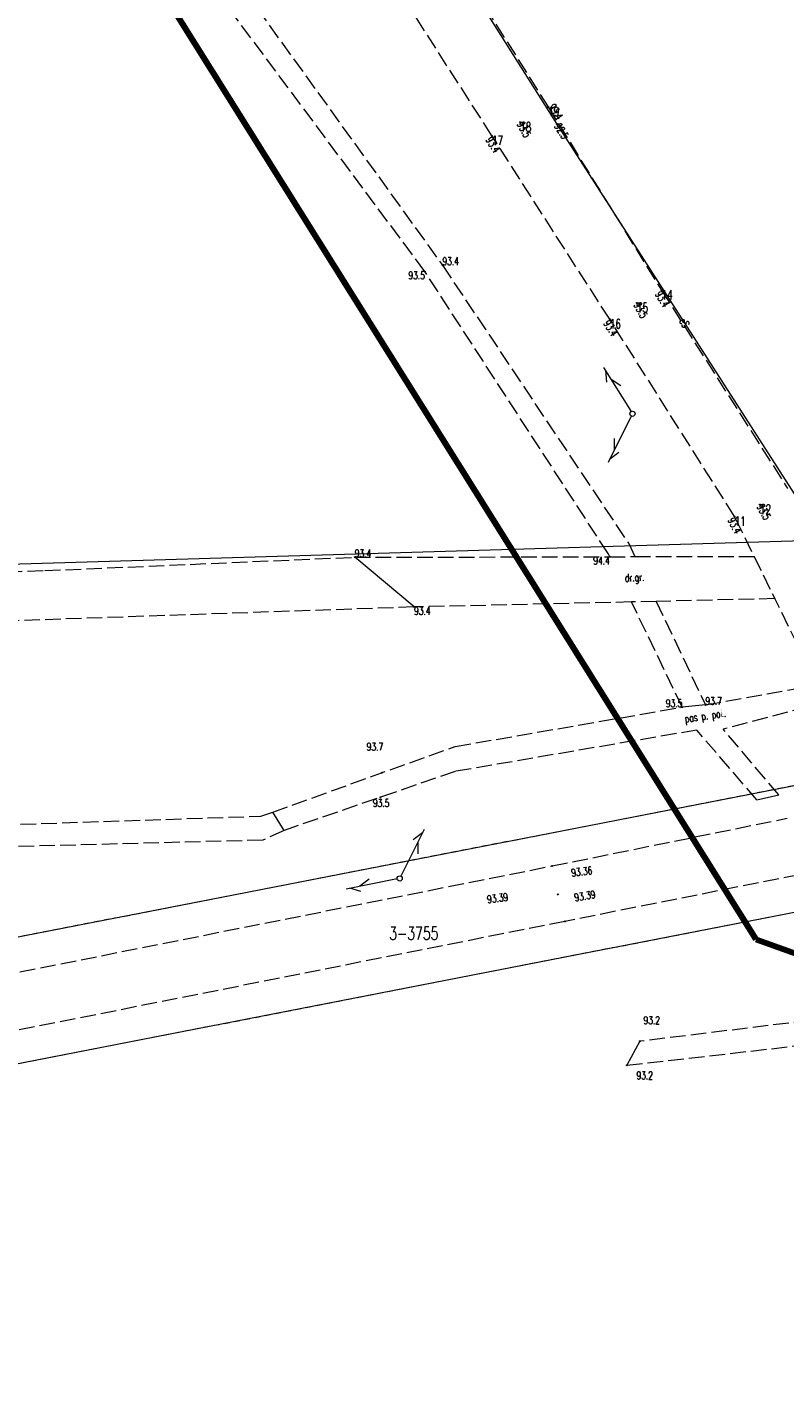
# Model space of a CAD drawing. Header units: metres. Extents: x 7542868 to 7543894, y 5828497 to 5830561.
# Tile 6 of 66: x 7543530 to 7543602, y 5829023 to 5829154. Entities that reach past the tile are written whole.
import ezdxf
from ezdxf.enums import TextEntityAlignment as Align

# ---------------------------------------------------------------- set-up
doc = ezdxf.new("R2010")
doc.units = ezdxf.units.M
for name, pattern in [('1', [0]), ('2_14', [1, -1]), ('2_KTJZ01', [2, 1.5, -0.5]), ('4_SUPE_01', [0]), ('4_SUPT_01', [0]), ('GDE', [0]), ('GUZ', [1, 0.5, -0.5])]:
    doc.linetypes.add(name, pattern=pattern)
doc.layers.get('0').update_dxf_attribs({"color": 250, "linetype": 'CONTINUOUS', "lineweight": 100})
for name, color, linetype, lineweight in [('Dzialki', 7, 'GDE', 18), ('KTJZ_E_T_0', 7, 'CONTINUOUS', 15), ('KTJZ_L_0', 7, '2_KTJZ01', 18), ('Numery_dzialek', 7, 'CONTINUOUS', 13), ('PIKIETY_T_0', 230, 'CONTINUOUS', 0), ('RTPW_T_0', 7, 'CONTINUOUS', 15), ('RTPW_T_1', 7, 'CONTINUOUS', 15), ('SUPE_E_T_2', 1, 'CONTINUOUS', 15), ('SUPE_L_2', 1, '4_SUPE_01', 18), ('SUPT_L_0', 30, '4_SUPT_01', 18), ('SUSM_T_3', 7, 'CONTINUOUS', 18), ('SUTE_T_0', 1, 'CONTINUOUS', 18), ('Uzytki', 7, 'GUZ', 18), ('ZASIEG_L_0', 3, '1', 100)]:
    doc.layers.add(name, color=color, linetype=linetype, lineweight=lineweight)
doc.styles.get("Standard").update_dxf_attribs({"font": 'Simplex.SHX', "width": 0.75})

# ---------------------------------------------------------------- blocks, each defined once
blk = doc.blocks.new('2_RTPW02')
at = {"linetype": 'CONTINUOUS'}
blk.add_circle((0, 0), 0.045, dxfattribs=at)
blk = doc.blocks.new('2_RTPW01')
at = {"linetype": 'CONTINUOUS'}
blk.add_circle((0, 0), 0.045, dxfattribs=at)
blk = doc.blocks.new('4_SUSM04_01')
at = {"linetype": 'CONTINUOUS'}
blk.add_circle((0, 0), 0.25, dxfattribs=at)
blk = doc.blocks.new('4_SUPS01_03')
at = {"linetype": 'CONTINUOUS'}
blk.add_circle((0, 0), 0.0625, dxfattribs=at)

msp = doc.modelspace()

# ---------------------------------------------------------------- linework, layer by layer
at = {"layer": 'Dzialki'}
for p, q in [((7543819.98, 5829110.85), (7543368.66, 5829022.8)), ((7543366.05, 5829097.23), (7543745.91, 5829108.62)), ((7543368.23, 5829034.94), (7543745.91, 5829108.62))]:
    msp.add_line(p, q, dxfattribs=at)
at = {"layer": 'KTJZ_L_0', "linetype": '2_KTJZ01'}
for p, q in [((7543567.25, 5829165.86), (7543579.72, 5829146.05)), ((7543547.05, 5829162.02), (7543569.56, 5829130.84)), ((7543574.32, 5829143.28), (7543561.85, 5829162.71)), ((7543567.87, 5829130.23), (7543545.57, 5829160.19)), ((7543579.72, 5829146.05), (7543590.62, 5829128.44)), ((7543585.64, 5829125.64), (7543574.32, 5829143.28)), ((7543585.49, 5829103.11), (7543567.87, 5829130.23)), ((7543569.56, 5829130.84), (7543587.47, 5829104.06)), ((7543590.62, 5829128.44), (7543602.75, 5829109.35)), ((7543597.65, 5829106.67), (7543585.64, 5829125.64)), ((7543607.24, 5829087.11), (7543597.65, 5829106.67)), ((7543587.47, 5829104.06), (7543588.07, 5829102.81)), ((7543531.33, 5829101.47), (7543561.13, 5829102.75)), ((7543561.13, 5829102.75), (7543585.64, 5829102.8)), ((7543585.64, 5829102.8), (7543585.49, 5829103.11)), ((7543585.64, 5829102.8), (7543588.07, 5829102.81)), ((7543588.07, 5829102.81), (7543599.53, 5829102.83)), ((7543599.53, 5829102.83), (7543601.52, 5829098.77)), ((7543453.7, 5829099.18), (7543531.33, 5829101.47)), ((7543601.52, 5829098.77), (7543590.12, 5829098.51)), ((7543566.84, 5829097.97), (7543465.19, 5829094.47)), ((7543587.74, 5829098.45), (7543566.84, 5829097.97)), ((7543590.12, 5829098.51), (7543587.74, 5829098.45)), ((7543592.62, 5829088.34), (7543587.74, 5829098.45)), ((7543590.12, 5829098.51), (7543594.85, 5829088.55)), ((7543594.85, 5829088.55), (7543605.82, 5829090.52)), ((7543570.8, 5829084.56), (7543592.62, 5829088.34)), ((7543606.61, 5829088.86), (7543596.55, 5829086.22)), ((7543594.02, 5829086.13), (7543570.8, 5829082.16)), ((7543599.79, 5829079.42), (7543594.02, 5829086.13)), ((7543601.9, 5829079.9), (7543596.55, 5829086.22)), ((7543553.24, 5829078.25), (7543570.8, 5829084.56)), ((7543570.8, 5829082.16), (7543554.33, 5829076.48)), ((7543511, 5829076.47), (7543552.1, 5829077.86)), ((7543552.1, 5829077.86), (7543553.24, 5829078.25)), ((7543554.33, 5829076.48), (7543552.3, 5829075.55)), ((7543580.11, 5829073.07), (7543602.71, 5829077.66)), ((7543552.3, 5829075.55), (7543511.18, 5829074.48)), ((7543617.59, 5829074.96), (7543581.34, 5829067.74)), ((7543528.94, 5829062.88), (7543580.11, 5829073.07)), ((7543581.34, 5829067.74), (7543530.34, 5829057.59)), ((7543616.76, 5829059.66), (7543588.53, 5829056.21)), ((7543530.34, 5829057.59), (7543482.22, 5829048.09)), ((7543587.3, 5829053.91), (7543617.06, 5829057.31))]:
    msp.add_line(p, q, dxfattribs=at)
at = {"layer": 'KTJZ_L_0', "linetype": '2_14'}
for p, q in [((7543566.84, 5829097.97), (7543561.13, 5829102.75)), ((7543594.85, 5829088.55), (7543592.62, 5829088.34)), ((7543599.79, 5829079.42), (7543601.9, 5829079.9)), ((7543554.33, 5829076.48), (7543553.24, 5829078.25)), ((7543588.53, 5829056.21), (7543587.3, 5829053.91))]:
    msp.add_line(p, q, dxfattribs=at)
at = {"layer": 'SUPE_L_2', "linetype": '4_SUPE_01'}
for p, q in [((7543580.59, 5829144.4), (7543559.11, 5829178.41)), ((7543606.58, 5829103.88), (7543580.59, 5829144.4))]:
    msp.add_line(p, q, dxfattribs=at)
at = {"layer": 'SUPT_L_0', "linetype": '4_SUPT_01'}
for p, q in [((7543585.05, 5829121), (7543587.69, 5829116.76)), ((7543585.24, 5829120.71), (7543585.34, 5829119.59)), ((7543585.77, 5829119.86), (7543586.72, 5829119.27)), ((7543587.71, 5829116.32), (7543585.48, 5829111.85)), ((7543586.08, 5829114.18), (7543586.08, 5829113.06)), ((7543586.53, 5829112.83), (7543585.63, 5829112.16)), ((7543567.81, 5829076.57), (7543565.57, 5829072.1)), ((7543567.65, 5829076.25), (7543566.75, 5829075.58)), ((7543567.2, 5829075.36), (7543567.2, 5829074.24)), ((7543565.21, 5829071.82), (7543560.3, 5829070.85)), ((7543562.51, 5829071.8), (7543561.63, 5829071.12)), ((7543561.73, 5829070.62), (7543560.65, 5829070.92))]:
    msp.add_line(p, q, dxfattribs=at)
at = {"layer": 'Uzytki'}
for p, q in [((7543819.98, 5829110.85), (7543368.66, 5829022.8)), ((7543368.23, 5829034.94), (7543745.91, 5829108.62))]:
    msp.add_line(p, q, dxfattribs=at)
at = {"layer": 'ZASIEG_L_0', "linetype": '1'}
for p, q in [((7543599.71, 5829066), (7543464.97, 5829281.21)), ((7543624.48, 5829057.11), (7543599.71, 5829066))]:
    msp.add_line(p, q, dxfattribs=at)

# ---------------------------------------------------------------- block references
at = {"layer": 'RTPW_T_0'}
for p in [(7543579.72, 5829146.05), (7543577.03, 5829144.58), (7543574.32, 5829143.28), (7543590.62, 5829128.44), (7543588.25, 5829127.2), (7543585.64, 5829125.64), (7543600.08, 5829107.81), (7543597.65, 5829106.67)]:
    msp.add_blockref('2_RTPW01', p, dxfattribs=at)
for p, rotation in [((7543567.87, 5829130.23), 269.9999974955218), ((7543569.56, 5829130.84), 269.9999974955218), ((7543561.13, 5829102.75), 269.9999974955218), ((7543585.64, 5829102.8), 269.9999974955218), ((7543566.84, 5829097.97), 269.9999974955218), ((7543592.62, 5829088.34), 269.9999974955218), ((7543594.85, 5829088.55), 269.9999974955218), ((7543563.78, 5829082.04), 205.04412667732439), ((7543563.62, 5829079.68), 98.53068702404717), ((7543588.53, 5829056.21), 269.9999974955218), ((7543587.3, 5829053.91), 269.9999974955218)]:
    msp.add_blockref('2_RTPW01', p, dxfattribs=dict(at, rotation=rotation))
at = {"layer": 'RTPW_T_1', "rotation": 269.9999974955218}
for p in [(7543580.11, 5829073.07), (7543580.65, 5829070.34), (7543581.34, 5829067.74)]:
    msp.add_blockref('2_RTPW02', p, dxfattribs=at)
at = {"layer": 'SUSM_T_3'}
for p in [(7543587.83, 5829116.55), (7543565.45, 5829071.87)]:
    msp.add_blockref('4_SUSM04_01', p, dxfattribs=at)
at = {"layer": 'SUTE_T_0'}
msp.add_blockref('4_SUPS01_03', (7543580.59, 5829144.4), dxfattribs=at)

# ---------------------------------------------------------------- texts
at = {"layer": 'KTJZ_E_T_0', "width": 0.7}
for s, rotation, p in [('dr.gr.', 3.2969, (7543588.04, 5829100.69)), ('pas p. po¿.', 8.387, (7543594.85, 5829087.39))]:
    msp.add_text(s, height=0.75, rotation=rotation, dxfattribs=at).set_placement(p, align=Align.MIDDLE)
at = {"layer": 'Numery_dzialek', "width": 0.7}
msp.add_text('3-3755', height=1.25, dxfattribs=at).set_placement((7543564.45, 5829067.23), align=Align.TOP_LEFT)
at = {"layer": 'PIKIETY_T_0', "width": 0.7}
for s, p in [('19', (7543579.72, 5829146.05)), ('18', (7543577.03, 5829144.58)), ('17', (7543574.32, 5829143.28)), ('14', (7543590.62, 5829128.44)), ('15', (7543588.25, 5829127.2)), ('16', (7543585.64, 5829125.64)), ('12', (7543600.08, 5829107.81)), ('11', (7543597.65, 5829106.67))]:
    msp.add_text(s, height=0.9, dxfattribs=at).set_placement(p, align=Align.TOP_LEFT)
at = {"layer": 'RTPW_T_0', "width": 0.7}
msp.add_text('93.4', height=0.75, rotation=302.53, dxfattribs=at).set_placement((7543579.72, 5829146.05))
for rotation, p in [(298.5361, (7543577.03, 5829144.58)), (298.9794, (7543588.25, 5829127.2)), (299.16, (7543600.08, 5829107.81))]:
    msp.add_text('93.5', height=0.75, rotation=rotation, dxfattribs=at).set_placement(p, align=Align.MIDDLE_LEFT)
for rotation, p in [(302.6384, (7543574.32, 5829143.28)), (301.03, (7543590.62, 5829128.44)), (302.2797, (7543585.64, 5829125.64)), (296.063, (7543597.65, 5829106.67))]:
    msp.add_text('93.4', height=0.75, rotation=rotation, dxfattribs=at).set_placement(p, align=Align.TOP_LEFT)
for s, p in [('93.4', (7543569.56, 5829130.84)), ('93.4', (7543561.13, 5829102.75)), ('93.7', (7543594.85, 5829088.55))]:
    msp.add_text(s, height=0.75, dxfattribs=at).set_placement(p)
for s, p in [('93.5', (7543567.87, 5829130.23)), ('94.4', (7543585.64, 5829102.8))]:
    msp.add_text(s, height=0.75, dxfattribs=at).set_placement(p, align=Align.TOP_RIGHT)
for s, p in [('93.4', (7543566.84, 5829097.97)), ('93.7', (7543562.28, 5829084.91)), ('93.5', (7543562.88, 5829079.49)), ('93.2', (7543588.9, 5829058.61)), ('93.2', (7543588.22, 5829053.3))]:
    msp.add_text(s, height=0.75, dxfattribs=at).set_placement(p, align=Align.TOP_LEFT)
msp.add_text('93.5', height=0.75, dxfattribs=at).set_placement((7543592.62, 5829088.34), align=Align.RIGHT)
at = {"layer": 'RTPW_T_1', "width": 0.7}
for s, rotation, p in [('93.36', 7.3524, (7543581.9, 5829072.77)), ('93.39', 7.2143, (7543573.81, 5829070.22)), ('93.39', 9.6052, (7543582.19, 5829070.39))]:
    msp.add_text(s, height=0.75, rotation=rotation, dxfattribs=at).set_placement(p, align=Align.TOP_LEFT)
at = {"layer": 'SUPE_E_T_2', "width": 0.7}
msp.add_text('eS', height=0.75, rotation=302.6766, dxfattribs=at).set_placement((7543592.84, 5829125.3), align=Align.MIDDLE)
at = {"layer": 'SUTE_T_0', "width": 0.7}
msp.add_text('92.5', height=0.75, rotation=302.6766, dxfattribs=at).set_placement((7543580.59, 5829144.4), align=Align.MIDDLE_LEFT)

doc.saveas('drawing.dxf')
